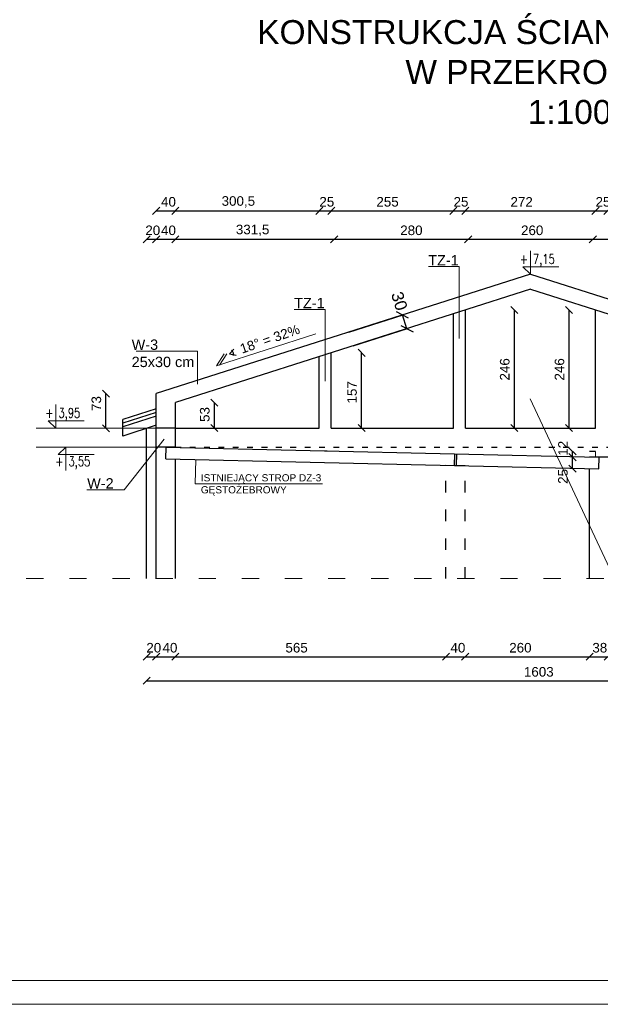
# Model space of a CAD drawing. Header units: millimetres. Extents: x 6528 to 149658, y 3342 to 12852.
# Tile 115 of 122: x 85911 to 87123, y 6029 to 8084. Entities that reach past the tile are written whole.
import ezdxf

# ---------------------------------------------------------------- set-up
doc = ezdxf.new("R2010")
doc.units = ezdxf.units.MM
doc.linetypes.add('ACAD_ISO03W100', pattern=[30, 12, -18])
doc.layers.add('&_opisy_100', color=51, linetype='Continuous', lineweight=20)
doc.layers.add('R-TAB', color=1, linetype='Continuous')
doc.styles.add('Romans', font='romans.shx', dxfattribs={"width": 0.75})
doc.styles.get("Standard").update_dxf_attribs({"font": 'arial.ttf'})
doc.dimstyles.new('ISO-25', dxfattribs={"dimtxt": 2.5, "dimasz": 2.5, "dimexe": 1.25, "dimexo": 0.625, "dimtad": 1, "dimtxsty": 'Standard', "dimcen": 2.5, "dimadec": 0, "dimazin": 0, "dimtfac": 1, "dimtmove": 0, "dimatfit": 3, "dimfxl": 1, "dimarcsym": 0})

# ---------------------------------------------------------------- blocks, each defined once
blk = doc.blocks.new('_Oblique')
at = {"color": 0, "linetype": 'ByBlock', "lineweight": -2}
blk.add_line((-0.5, -0.5), (0.5, 0.5), dxfattribs=at)
blk = doc.blocks.new('*D3143')
at = {"color": 0, "lineweight": -2, "transparency": 16777216}
blk.add_line((87065.1, 7171.1), (87065.1, 7183.1), dxfattribs=at)
at = {"layer": 'Defpoints', "color": 0, "transparency": 16777216}
for p in [(87065.1, 7183.1), (87100.7, 7183.1), (87112.9, 7171.1)]:
    blk.add_point(p, dxfattribs=at)
at = {"color": 0, "lineweight": -2, "transparency": 16777216, "xscale": 15, "yscale": 15, "zscale": 15}
for p, rotation in [((87065.1, 7183.1), 90), ((87065.1, 7171.1), 270)]:
    blk.add_blockref('_Oblique', p, dxfattribs=dict(at, rotation=rotation))
at = {"color": 0, "lineweight": 20, "transparency": 16777216, "insert": (87045.1, 7189.6), "char_height": 20, "attachment_point": 5, "rotation": 90}
blk.add_mtext('12', dxfattribs=at)
blk = doc.blocks.new('*D3144')
at = {"color": 0, "lineweight": -2, "transparency": 16777216}
blk.add_line((87065.1, 7147.1), (87065.1, 7171.1), dxfattribs=at)
at = {"layer": 'Defpoints', "color": 0, "transparency": 16777216}
for p in [(87065.1, 7171.1), (87100.7, 7171.1), (87112.7, 7147.1)]:
    blk.add_point(p, dxfattribs=at)
at = {"color": 0, "lineweight": -2, "transparency": 16777216, "xscale": 15, "yscale": 15, "zscale": 15}
for p, rotation in [((87065.1, 7171.1), 90), ((87065.1, 7147.1), 270)]:
    blk.add_blockref('_Oblique', p, dxfattribs=dict(at, rotation=rotation))
at = {"color": 0, "lineweight": 20, "transparency": 16777216, "insert": (87045.1, 7130.9), "char_height": 20, "attachment_point": 5, "rotation": 90}
blk.add_mtext('25', dxfattribs=at)
blk = doc.blocks.new('*D3145')
at = {"color": 0, "lineweight": -2, "transparency": 16777216}
blk.add_line((86175.8, 7625.7), (86195.8, 7625.7), dxfattribs=at)
at = {"layer": 'Defpoints', "color": 0, "transparency": 16777216}
for p in [(86195.8, 7625.7), (86175.8, 7273.8), (86195.8, 7274.5)]:
    blk.add_point(p, dxfattribs=at)
at = {"color": 0, "lineweight": -2, "transparency": 16777216, "xscale": 15, "yscale": 15, "zscale": 15, "rotation": 180}
blk.add_blockref('_Oblique', (86175.8, 7625.7), dxfattribs=at)
at = {"color": 0, "lineweight": -2, "transparency": 16777216, "xscale": 15, "yscale": 15, "zscale": 15}
blk.add_blockref('_Oblique', (86195.8, 7625.7), dxfattribs=at)
at = {"color": 0, "lineweight": 20, "transparency": 16777216, "insert": (86188.6, 7644.4), "char_height": 20, "attachment_point": 5}
blk.add_mtext('20', dxfattribs=at)
blk = doc.blocks.new('*D3146')
at = {"color": 0, "lineweight": -2, "transparency": 16777216}
blk.add_line((86195.8, 7625.7), (86235.8, 7625.7), dxfattribs=at)
at = {"layer": 'Defpoints', "color": 0, "transparency": 16777216}
for p in [(86235.8, 7625.7), (86195.8, 7273.8), (86235.8, 7274.5)]:
    blk.add_point(p, dxfattribs=at)
at = {"color": 0, "lineweight": -2, "transparency": 16777216, "xscale": 15, "yscale": 15, "zscale": 15, "rotation": 180}
blk.add_blockref('_Oblique', (86195.8, 7625.7), dxfattribs=at)
at = {"color": 0, "lineweight": -2, "transparency": 16777216, "xscale": 15, "yscale": 15, "zscale": 15}
blk.add_blockref('_Oblique', (86235.8, 7625.7), dxfattribs=at)
at = {"color": 0, "lineweight": 20, "transparency": 16777216, "insert": (86221.4, 7644.4), "char_height": 20, "attachment_point": 5}
blk.add_mtext('40', dxfattribs=at)
blk = doc.blocks.new('*D3147')
at = {"color": 0, "lineweight": -2, "transparency": 16777216}
blk.add_line((86235.8, 7625.7), (86567.3, 7625.7), dxfattribs=at)
at = {"layer": 'Defpoints', "color": 0, "transparency": 16777216}
for p in [(86567.3, 7625.7), (86567.3, 7515.4), (86235.8, 7273.8)]:
    blk.add_point(p, dxfattribs=at)
at = {"color": 0, "lineweight": -2, "transparency": 16777216, "xscale": 15, "yscale": 15, "zscale": 15, "rotation": 180}
blk.add_blockref('_Oblique', (86235.8, 7625.7), dxfattribs=at)
at = {"color": 0, "lineweight": -2, "transparency": 16777216, "xscale": 15, "yscale": 15, "zscale": 15}
blk.add_blockref('_Oblique', (86567.3, 7625.7), dxfattribs=at)
at = {"color": 0, "lineweight": 20, "transparency": 16777216, "insert": (86397.1, 7644.4), "char_height": 20, "attachment_point": 5}
blk.add_mtext('331,5', dxfattribs=at)
blk = doc.blocks.new('*D3148')
at = {"color": 0, "lineweight": -2, "transparency": 16777216}
blk.add_line((86567.3, 7625.7), (86847.3, 7625.7), dxfattribs=at)
at = {"layer": 'Defpoints', "color": 0, "transparency": 16777216}
for p in [(86847.3, 7625.7), (86567.3, 7515.4), (86847.3, 7514.8)]:
    blk.add_point(p, dxfattribs=at)
at = {"color": 0, "lineweight": -2, "transparency": 16777216, "xscale": 15, "yscale": 15, "zscale": 15, "rotation": 180}
blk.add_blockref('_Oblique', (86567.3, 7625.7), dxfattribs=at)
at = {"color": 0, "lineweight": -2, "transparency": 16777216, "xscale": 15, "yscale": 15, "zscale": 15}
blk.add_blockref('_Oblique', (86847.3, 7625.7), dxfattribs=at)
at = {"color": 0, "lineweight": 20, "transparency": 16777216, "insert": (86728.6, 7644.4), "char_height": 20, "attachment_point": 5}
blk.add_mtext('280', dxfattribs=at)
blk = doc.blocks.new('*D3149')
at = {"color": 0, "lineweight": -2, "transparency": 16777216}
blk.add_line((86847.3, 7625.7), (87107.3, 7625.7), dxfattribs=at)
at = {"layer": 'Defpoints', "color": 0, "transparency": 16777216}
for p in [(87107.3, 7625.7), (86847.3, 7515.4), (87107.3, 7514.8)]:
    blk.add_point(p, dxfattribs=at)
at = {"color": 0, "lineweight": -2, "transparency": 16777216, "xscale": 15, "yscale": 15, "zscale": 15, "rotation": 180}
blk.add_blockref('_Oblique', (86847.3, 7625.7), dxfattribs=at)
at = {"color": 0, "lineweight": -2, "transparency": 16777216, "xscale": 15, "yscale": 15, "zscale": 15}
blk.add_blockref('_Oblique', (87107.3, 7625.7), dxfattribs=at)
at = {"color": 0, "lineweight": 20, "transparency": 16777216, "insert": (86980.8, 7644.4), "char_height": 20, "attachment_point": 5}
blk.add_mtext('260', dxfattribs=at)
blk = doc.blocks.new('*D3150')
at = {"color": 0, "lineweight": -2, "transparency": 16777216}
blk.add_line((87107.3, 7625.7), (87387.3, 7625.7), dxfattribs=at)
at = {"layer": 'Defpoints', "color": 0, "transparency": 16777216}
for p in [(87387.3, 7625.7), (87107.3, 7515.4), (87387.3, 7515.4)]:
    blk.add_point(p, dxfattribs=at)
at = {"color": 0, "lineweight": -2, "transparency": 16777216, "xscale": 15, "yscale": 15, "zscale": 15, "rotation": 180}
blk.add_blockref('_Oblique', (87107.3, 7625.7), dxfattribs=at)
at = {"color": 0, "lineweight": -2, "transparency": 16777216, "xscale": 15, "yscale": 15, "zscale": 15}
blk.add_blockref('_Oblique', (87387.3, 7625.7), dxfattribs=at)
at = {"color": 0, "lineweight": 20, "transparency": 16777216, "insert": (87240.8, 7644.4), "char_height": 20, "attachment_point": 5}
blk.add_mtext('280', dxfattribs=at)
blk = doc.blocks.new('*D3154')
at = {"color": 0, "lineweight": -2, "transparency": 16777216}
blk.add_line((86175.8, 6754.5), (86195.8, 6754.5), dxfattribs=at)
at = {"layer": 'Defpoints', "color": 0, "transparency": 16777216}
for p in [(86175.8, 7385.7), (86195.8, 6882.1), (86195.8, 6754.5)]:
    blk.add_point(p, dxfattribs=at)
at = {"color": 0, "lineweight": -2, "transparency": 16777216, "xscale": 15, "yscale": 15, "zscale": 15, "rotation": 180}
blk.add_blockref('_Oblique', (86175.8, 6754.5), dxfattribs=at)
at = {"color": 0, "lineweight": -2, "transparency": 16777216, "xscale": 15, "yscale": 15, "zscale": 15}
blk.add_blockref('_Oblique', (86195.8, 6754.5), dxfattribs=at)
at = {"color": 0, "lineweight": 20, "transparency": 16777216, "insert": (86190.7, 6773.2), "char_height": 20, "attachment_point": 5}
blk.add_mtext('20', dxfattribs=at)
blk = doc.blocks.new('*D3155')
at = {"color": 0, "lineweight": -2, "transparency": 16777216}
blk.add_line((86195.8, 6754.5), (86235.8, 6754.5), dxfattribs=at)
at = {"layer": 'Defpoints', "color": 0, "transparency": 16777216}
for p in [(86195.8, 7385.7), (86235.8, 6882.1), (86235.8, 6754.5)]:
    blk.add_point(p, dxfattribs=at)
at = {"color": 0, "lineweight": -2, "transparency": 16777216, "xscale": 15, "yscale": 15, "zscale": 15, "rotation": 180}
blk.add_blockref('_Oblique', (86195.8, 6754.5), dxfattribs=at)
at = {"color": 0, "lineweight": -2, "transparency": 16777216, "xscale": 15, "yscale": 15, "zscale": 15}
blk.add_blockref('_Oblique', (86235.8, 6754.5), dxfattribs=at)
at = {"color": 0, "lineweight": 20, "transparency": 16777216, "insert": (86224.5, 6773.2), "char_height": 20, "attachment_point": 5}
blk.add_mtext('40', dxfattribs=at)
blk = doc.blocks.new('*D3156')
at = {"color": 0, "lineweight": -2, "transparency": 16777216}
blk.add_line((86235.8, 6754.5), (86800.8, 6754.5), dxfattribs=at)
at = {"layer": 'Defpoints', "color": 0, "transparency": 16777216}
for p in [(86235.8, 6882.1), (86800.8, 6882.1), (86800.8, 6754.5)]:
    blk.add_point(p, dxfattribs=at)
at = {"color": 0, "lineweight": -2, "transparency": 16777216, "xscale": 15, "yscale": 15, "zscale": 15, "rotation": 180}
blk.add_blockref('_Oblique', (86235.8, 6754.5), dxfattribs=at)
at = {"color": 0, "lineweight": -2, "transparency": 16777216, "xscale": 15, "yscale": 15, "zscale": 15}
blk.add_blockref('_Oblique', (86800.8, 6754.5), dxfattribs=at)
at = {"color": 0, "lineweight": 20, "transparency": 16777216, "insert": (86488.9, 6773.2), "char_height": 20, "attachment_point": 5}
blk.add_mtext('565', dxfattribs=at)
blk = doc.blocks.new('*D3157')
at = {"color": 0, "lineweight": -2, "transparency": 16777216}
blk.add_line((86800.8, 6754.5), (86840.8, 6754.5), dxfattribs=at)
at = {"layer": 'Defpoints', "color": 0, "transparency": 16777216}
for p in [(86800.8, 6882.1), (86840.8, 6882.1), (86840.8, 6754.5)]:
    blk.add_point(p, dxfattribs=at)
at = {"color": 0, "lineweight": -2, "transparency": 16777216, "xscale": 15, "yscale": 15, "zscale": 15, "rotation": 180}
blk.add_blockref('_Oblique', (86800.8, 6754.5), dxfattribs=at)
at = {"color": 0, "lineweight": -2, "transparency": 16777216, "xscale": 15, "yscale": 15, "zscale": 15}
blk.add_blockref('_Oblique', (86840.8, 6754.5), dxfattribs=at)
at = {"color": 0, "lineweight": 20, "transparency": 16777216, "insert": (86825.7, 6773.2), "char_height": 20, "attachment_point": 5}
blk.add_mtext('40', dxfattribs=at)
blk = doc.blocks.new('*D3158')
at = {"color": 0, "lineweight": -2, "transparency": 16777216}
blk.add_line((86840.8, 6754.5), (87100.8, 6754.5), dxfattribs=at)
at = {"layer": 'Defpoints', "color": 0, "transparency": 16777216}
for p in [(86840.8, 6882.1), (87100.8, 6882.1), (87100.8, 6754.5)]:
    blk.add_point(p, dxfattribs=at)
at = {"color": 0, "lineweight": -2, "transparency": 16777216, "xscale": 15, "yscale": 15, "zscale": 15, "rotation": 180}
blk.add_blockref('_Oblique', (86840.8, 6754.5), dxfattribs=at)
at = {"color": 0, "lineweight": -2, "transparency": 16777216, "xscale": 15, "yscale": 15, "zscale": 15}
blk.add_blockref('_Oblique', (87100.8, 6754.5), dxfattribs=at)
at = {"color": 0, "lineweight": 20, "transparency": 16777216, "insert": (86956.2, 6773.2), "char_height": 20, "attachment_point": 5}
blk.add_mtext('260', dxfattribs=at)
blk = doc.blocks.new('*D3159')
at = {"color": 0, "lineweight": -2, "transparency": 16777216}
blk.add_line((87100.8, 6754.5), (87138.8, 6754.5), dxfattribs=at)
at = {"layer": 'Defpoints', "color": 0, "transparency": 16777216}
for p in [(87100.8, 6882.1), (87138.8, 6882.1), (87138.8, 6754.5)]:
    blk.add_point(p, dxfattribs=at)
at = {"color": 0, "lineweight": -2, "transparency": 16777216, "xscale": 15, "yscale": 15, "zscale": 15, "rotation": 180}
blk.add_blockref('_Oblique', (87100.8, 6754.5), dxfattribs=at)
at = {"color": 0, "lineweight": -2, "transparency": 16777216, "xscale": 15, "yscale": 15, "zscale": 15}
blk.add_blockref('_Oblique', (87138.8, 6754.5), dxfattribs=at)
at = {"color": 0, "lineweight": 20, "transparency": 16777216, "insert": (87122, 6773.2), "char_height": 20, "attachment_point": 5}
blk.add_mtext('38', dxfattribs=at)
blk = doc.blocks.new('*D3165')
at = {"color": 0, "lineweight": -2, "transparency": 16777216}
blk.add_line((86175.8, 6704.5), (87778.8, 6704.5), dxfattribs=at)
at = {"layer": 'Defpoints', "color": 0, "transparency": 16777216}
for p in [(86175.8, 6882.1), (87778.8, 6882.1), (87778.8, 6704.5)]:
    blk.add_point(p, dxfattribs=at)
at = {"color": 0, "lineweight": -2, "transparency": 16777216, "xscale": 15, "yscale": 15, "zscale": 15, "rotation": 180}
blk.add_blockref('_Oblique', (86175.8, 6704.5), dxfattribs=at)
at = {"color": 0, "lineweight": -2, "transparency": 16777216, "xscale": 15, "yscale": 15, "zscale": 15}
blk.add_blockref('_Oblique', (87778.8, 6704.5), dxfattribs=at)
at = {"color": 0, "lineweight": 20, "transparency": 16777216, "insert": (86994.6, 6722.9), "char_height": 20, "attachment_point": 5}
blk.add_mtext('1603', dxfattribs=at)
blk = doc.blocks.new('*D3166')
at = {"color": 0, "lineweight": -2, "transparency": 16777216}
blk.add_line((86195.8, 7685.3), (86235.8, 7685.3), dxfattribs=at)
at = {"layer": 'Defpoints', "color": 0, "transparency": 16777216}
for p in [(86235.8, 7685.3), (86195.8, 7303.7), (86235.8, 7284.9)]:
    blk.add_point(p, dxfattribs=at)
at = {"color": 0, "lineweight": -2, "transparency": 16777216, "xscale": 15, "yscale": 15, "zscale": 15, "rotation": 180}
blk.add_blockref('_Oblique', (86195.8, 7685.3), dxfattribs=at)
at = {"color": 0, "lineweight": -2, "transparency": 16777216, "xscale": 15, "yscale": 15, "zscale": 15}
blk.add_blockref('_Oblique', (86235.8, 7685.3), dxfattribs=at)
at = {"color": 0, "lineweight": 20, "transparency": 16777216, "insert": (86221.4, 7703.9), "char_height": 20, "attachment_point": 5}
blk.add_mtext('40', dxfattribs=at)
blk = doc.blocks.new('*D3167')
at = {"color": 0, "lineweight": -2, "transparency": 16777216}
blk.add_line((86235.8, 7685.3), (86536.3, 7685.3), dxfattribs=at)
at = {"layer": 'Defpoints', "color": 0, "transparency": 16777216}
for p in [(86536.3, 7685.3), (86536.3, 7380.8), (86235.8, 7284.9)]:
    blk.add_point(p, dxfattribs=at)
at = {"color": 0, "lineweight": -2, "transparency": 16777216, "xscale": 15, "yscale": 15, "zscale": 15, "rotation": 180}
blk.add_blockref('_Oblique', (86235.8, 7685.3), dxfattribs=at)
at = {"color": 0, "lineweight": -2, "transparency": 16777216, "xscale": 15, "yscale": 15, "zscale": 15}
blk.add_blockref('_Oblique', (86536.3, 7685.3), dxfattribs=at)
at = {"color": 0, "lineweight": 20, "transparency": 16777216, "insert": (86367.3, 7703.9), "char_height": 20, "attachment_point": 5}
blk.add_mtext('300,5', dxfattribs=at)
blk = doc.blocks.new('*D3168')
at = {"color": 0, "lineweight": -2, "transparency": 16777216}
blk.add_line((86536.3, 7685.3), (86561.3, 7685.3), dxfattribs=at)
at = {"layer": 'Defpoints', "color": 0, "transparency": 16777216}
for p in [(86561.3, 7685.3), (86536.3, 7380.8), (86561.3, 7388.8)]:
    blk.add_point(p, dxfattribs=at)
at = {"color": 0, "lineweight": -2, "transparency": 16777216, "xscale": 15, "yscale": 15, "zscale": 15, "rotation": 180}
blk.add_blockref('_Oblique', (86536.3, 7685.3), dxfattribs=at)
at = {"color": 0, "lineweight": -2, "transparency": 16777216, "xscale": 15, "yscale": 15, "zscale": 15}
blk.add_blockref('_Oblique', (86561.3, 7685.3), dxfattribs=at)
at = {"color": 0, "lineweight": 20, "transparency": 16777216, "insert": (86552, 7703.9), "char_height": 20, "attachment_point": 5}
blk.add_mtext('25', dxfattribs=at)
blk = doc.blocks.new('*D3169')
at = {"color": 0, "lineweight": -2, "transparency": 16777216}
blk.add_line((86561.3, 7685.3), (86816.3, 7685.3), dxfattribs=at)
at = {"layer": 'Defpoints', "color": 0, "transparency": 16777216}
for p in [(86816.3, 7685.3), (86816.3, 7470.2), (86561.3, 7388.8)]:
    blk.add_point(p, dxfattribs=at)
at = {"color": 0, "lineweight": -2, "transparency": 16777216, "xscale": 15, "yscale": 15, "zscale": 15, "rotation": 180}
blk.add_blockref('_Oblique', (86561.3, 7685.3), dxfattribs=at)
at = {"color": 0, "lineweight": -2, "transparency": 16777216, "xscale": 15, "yscale": 15, "zscale": 15}
blk.add_blockref('_Oblique', (86816.3, 7685.3), dxfattribs=at)
at = {"color": 0, "lineweight": 20, "transparency": 16777216, "insert": (86678.8, 7703.9), "char_height": 20, "attachment_point": 5}
blk.add_mtext('255', dxfattribs=at)
blk = doc.blocks.new('*D3170')
at = {"color": 0, "lineweight": -2, "transparency": 16777216}
blk.add_line((86816.3, 7685.3), (86841.3, 7685.3), dxfattribs=at)
at = {"layer": 'Defpoints', "color": 0, "transparency": 16777216}
for p in [(86841.3, 7685.3), (86816.3, 7380.8), (86841.3, 7388.8)]:
    blk.add_point(p, dxfattribs=at)
at = {"color": 0, "lineweight": -2, "transparency": 16777216, "xscale": 15, "yscale": 15, "zscale": 15, "rotation": 180}
blk.add_blockref('_Oblique', (86816.3, 7685.3), dxfattribs=at)
at = {"color": 0, "lineweight": -2, "transparency": 16777216, "xscale": 15, "yscale": 15, "zscale": 15}
blk.add_blockref('_Oblique', (86841.3, 7685.3), dxfattribs=at)
at = {"color": 0, "lineweight": 20, "transparency": 16777216, "insert": (86832.1, 7703.9), "char_height": 20, "attachment_point": 5}
blk.add_mtext('25', dxfattribs=at)
blk = doc.blocks.new('*D3171')
at = {"color": 0, "lineweight": -2, "transparency": 16777216}
blk.add_line((86841.3, 7685.3), (87112.9, 7685.3), dxfattribs=at)
at = {"layer": 'Defpoints', "color": 0, "transparency": 16777216}
for p in [(87112.9, 7685.3), (86841.3, 7478.1), (87112.9, 7478.3)]:
    blk.add_point(p, dxfattribs=at)
at = {"color": 0, "lineweight": -2, "transparency": 16777216, "xscale": 15, "yscale": 15, "zscale": 15, "rotation": 180}
blk.add_blockref('_Oblique', (86841.3, 7685.3), dxfattribs=at)
at = {"color": 0, "lineweight": -2, "transparency": 16777216, "xscale": 15, "yscale": 15, "zscale": 15}
blk.add_blockref('_Oblique', (87112.9, 7685.3), dxfattribs=at)
at = {"color": 0, "lineweight": 20, "transparency": 16777216, "insert": (86958.8, 7703.9), "char_height": 20, "attachment_point": 5}
blk.add_mtext('272', dxfattribs=at)
blk = doc.blocks.new('*D3172')
at = {"color": 0, "lineweight": -2, "transparency": 16777216}
blk.add_line((87112.9, 7685.3), (87137.9, 7685.3), dxfattribs=at)
at = {"layer": 'Defpoints', "color": 0, "transparency": 16777216}
for p in [(87137.9, 7685.3), (87112.9, 7380.8), (87137.9, 7388.8)]:
    blk.add_point(p, dxfattribs=at)
at = {"color": 0, "lineweight": -2, "transparency": 16777216, "xscale": 15, "yscale": 15, "zscale": 15, "rotation": 180}
blk.add_blockref('_Oblique', (87112.9, 7685.3), dxfattribs=at)
at = {"color": 0, "lineweight": -2, "transparency": 16777216, "xscale": 15, "yscale": 15, "zscale": 15}
blk.add_blockref('_Oblique', (87137.9, 7685.3), dxfattribs=at)
at = {"color": 0, "lineweight": 20, "transparency": 16777216, "insert": (87128.6, 7703.9), "char_height": 20, "attachment_point": 5}
blk.add_mtext('25', dxfattribs=at)
blk = doc.blocks.new('*D3177')
at = {"color": 0, "lineweight": -2, "transparency": 16777216}
blk.add_line((86090.9, 7231.1), (86090.9, 7303.7), dxfattribs=at)
at = {"layer": 'Defpoints', "color": 0, "transparency": 16777216}
for p in [(86090.9, 7303.7), (86195.8, 7303.7), (86195.8, 7231.1)]:
    blk.add_point(p, dxfattribs=at)
at = {"color": 0, "lineweight": -2, "transparency": 16777216, "xscale": 15, "yscale": 15, "zscale": 15}
for p, rotation in [((86090.9, 7303.7), 90), ((86090.9, 7231.1), 270)]:
    blk.add_blockref('_Oblique', p, dxfattribs=dict(at, rotation=rotation))
at = {"color": 0, "transparency": 16777216, "insert": (86070.9, 7283), "char_height": 20, "attachment_point": 5, "rotation": 90}
blk.add_mtext('73', dxfattribs=at)
blk = doc.blocks.new('*D3178')
at = {"color": 0, "lineweight": -2, "transparency": 16777216}
blk.add_line((86317.2, 7231.9), (86317.2, 7284.9), dxfattribs=at)
at = {"layer": 'Defpoints', "color": 0, "transparency": 16777216}
for p in [(86235.8, 7284.9), (86317.2, 7284.9), (86235.8, 7231.9)]:
    blk.add_point(p, dxfattribs=at)
at = {"color": 0, "lineweight": -2, "transparency": 16777216, "xscale": 15, "yscale": 15, "zscale": 15}
for p, rotation in [((86317.2, 7284.9), 90), ((86317.2, 7231.9), 270)]:
    blk.add_blockref('_Oblique', p, dxfattribs=dict(at, rotation=rotation))
at = {"color": 0, "transparency": 16777216, "insert": (86297.2, 7260.1), "char_height": 20, "attachment_point": 5, "rotation": 90}
blk.add_mtext('53', dxfattribs=at)
blk = doc.blocks.new('*D3179')
at = {"color": 0, "lineweight": -2, "transparency": 16777216}
blk.add_line((86624.7, 7231.9), (86624.7, 7388.8), dxfattribs=at)
at = {"layer": 'Defpoints', "color": 0, "transparency": 16777216}
for p in [(86561.3, 7388.8), (86624.7, 7388.8), (86561.3, 7231.9)]:
    blk.add_point(p, dxfattribs=at)
at = {"color": 0, "lineweight": -2, "transparency": 16777216, "xscale": 15, "yscale": 15, "zscale": 15}
for p, rotation in [((86624.7, 7388.8), 90), ((86624.7, 7231.9), 270)]:
    blk.add_blockref('_Oblique', p, dxfattribs=dict(at, rotation=rotation))
at = {"color": 0, "transparency": 16777216, "insert": (86604.7, 7306.4), "char_height": 20, "attachment_point": 5, "rotation": 90}
blk.add_mtext('157', dxfattribs=at)
blk = doc.blocks.new('*D3180')
at = {"color": 0, "lineweight": -2, "transparency": 16777216}
blk.add_line((86943.6, 7231.9), (86943.6, 7478.1), dxfattribs=at)
at = {"layer": 'Defpoints', "color": 0, "transparency": 16777216}
for p in [(86841.3, 7478.1), (86943.6, 7478.1), (86880.2, 7231.9)]:
    blk.add_point(p, dxfattribs=at)
at = {"color": 0, "lineweight": -2, "transparency": 16777216, "xscale": 15, "yscale": 15, "zscale": 15}
for p, rotation in [((86943.6, 7478.1), 90), ((86943.6, 7231.9), 270)]:
    blk.add_blockref('_Oblique', p, dxfattribs=dict(at, rotation=rotation))
at = {"color": 0, "transparency": 16777216, "insert": (86923.6, 7354.3), "char_height": 20, "attachment_point": 5, "rotation": 90}
blk.add_mtext('246', dxfattribs=at)
blk = doc.blocks.new('*D3181')
at = {"color": 0, "lineweight": -2, "transparency": 16777216}
blk.add_line((87057.8, 7231.9), (87057.8, 7478.1), dxfattribs=at)
at = {"layer": 'Defpoints', "color": 0, "transparency": 16777216}
for p in [(86955.5, 7478.1), (87057.8, 7478.1), (86994.4, 7231.9)]:
    blk.add_point(p, dxfattribs=at)
at = {"color": 0, "lineweight": -2, "transparency": 16777216, "xscale": 15, "yscale": 15, "zscale": 15}
for p, rotation in [((87057.8, 7478.1), 90), ((87057.8, 7231.9), 270)]:
    blk.add_blockref('_Oblique', p, dxfattribs=dict(at, rotation=rotation))
at = {"color": 0, "transparency": 16777216, "insert": (87037.9, 7354.3), "char_height": 20, "attachment_point": 5, "rotation": 90}
blk.add_mtext('246', dxfattribs=at)
blk = doc.blocks.new('*D3227')
at = {"color": 0, "lineweight": -2, "transparency": 16777216}
for p, q in [((86598, 7432), (86711.5, 7468.2)), ((86719.4, 7439.2), (86710.3, 7467.8)), ((86607.2, 7403.4), (86720.6, 7439.6))]:
    blk.add_line(p, q, dxfattribs=at)
at = {"layer": 'Defpoints', "color": 0, "transparency": 16777216}
for p in [(86710.3, 7467.8), (86597.4, 7431.8), (86606.6, 7403.2)]:
    blk.add_point(p, dxfattribs=at)
at = {"color": 0, "lineweight": -2, "transparency": 16777216, "xscale": 20, "yscale": 20, "zscale": 20}
for p, rotation in [((86710.3, 7467.8), 107.6982489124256), ((86719.4, 7439.2), 287.6982489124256)]:
    blk.add_blockref('_Oblique', p, dxfattribs=dict(at, rotation=rotation))
at = {"color": 0, "lineweight": 20, "transparency": 16777216, "insert": (86703.4, 7496.8), "char_height": 25, "attachment_point": 5, "rotation": 287.6982}
blk.add_mtext('30', dxfattribs=at)

msp = doc.modelspace()

# ---------------------------------------------------------------- linework, layer by layer
at = {"layer": '&_opisy_100', "color": 0}
for points in [[(86977.318, 7602.031), (86977.318, 7553.034), (86961.254, 7568.067), (87036.125, 7568.067)], [(86977.318, 7602.031), (86977.318, 7553.034), (86961.254, 7568.067), (87036.125, 7568.067)], [(85986.496, 7280.901), (85986.496, 7231.904), (85970.433, 7246.937), (86045.304, 7246.937)], [(85986.496, 7280.901), (85986.496, 7231.904), (85970.433, 7246.937), (86045.304, 7246.937)], [(86007.394, 7142.907), (86007.394, 7191.904), (85991.331, 7176.871), (86066.202, 7176.871)], [(86007.394, 7142.907), (86007.394, 7191.904), (85991.331, 7176.871), (86066.202, 7176.871)]]:
    msp.add_lwpolyline(points, dxfattribs=at)
at = {"lineweight": 0}
for p, q in [((86828.412, 7568.692), (86764.138, 7568.709)), ((86548.398, 7479.337), (86484.124, 7479.355)), ((86321.589, 7361.325), (86529.089, 7428.746)), ((86153.628, 7392.45), (86282.176, 7392.485)), ((86321.589, 7361.325), (86337.963, 7386.612)), ((86327.921, 7363.382), (86342.963, 7386.612)), ((85945.29, 7231.904), (86195.818, 7231.904)), ((86215.818, 7231.904), (86221.818, 7231.904)), ((86128.795, 7102.964), (86212.386, 7208.594)), ((85945.29, 7191.904), (86195.818, 7191.904)), ((86541.055, 7184.07), (86553.055, 7184.07)), ((87112.948, 7171.064), (87112.948, 7183.064)), ((86800.818, 7154.315), (86840.818, 7153.385)), ((86050.669, 7102.964), (86128.795, 7102.999)), ((90751.303, 6079.067), (84911.303, 6079.067)), ((90801.303, 6029.067), (84861.303, 6029.067))]:
    msp.add_line(p, q, dxfattribs=at)
at = {"lineweight": 20}
for p, q in [((86828.412, 7568.692), (86828.412, 7419.039)), ((86548.398, 7479.337), (86548.398, 7329.685)), ((86282.176, 7392.485), (86282.176, 7323.091)), ((87179.336, 6859.855), (86976.617, 7293.019)), ((86277.293, 7115.08), (86278.486, 7166.448)), ((86277.293, 7115.08), (86542.749, 7115.08))]:
    msp.add_line(p, q, dxfattribs=at)
at = {"lineweight": 30}
for p, q in [((86977.318, 7553.034), (86195.818, 7303.652)), ((86977.318, 7553.034), (87758.818, 7303.652)), ((86977.318, 7521.544), (86235.818, 7284.926)), ((86977.318, 7521.544), (87718.818, 7284.926)), ((86816.304, 7231.904), (86816.304, 7470.163)), ((86841.304, 7231.904), (86841.304, 7478.141)), ((87112.85, 7231.904), (87112.85, 7478.294)), ((86349.086, 7386.95), (86357.765, 7396.791)), ((86349.086, 7386.95), (86362.89, 7383.596)), ((86536.055, 7231.904), (86536.289, 7380.809)), ((86561.299, 7231.904), (86561.299, 7388.789)), ((86561.318, 7339.904), (86561.318, 7355.904)), ((86195.818, 7231.14), (86195.818, 7303.652)), ((86235.818, 7191.904), (86235.818, 7284.926)), ((86195.818, 7272.162), (86125.818, 7249.824)), ((86195.818, 7264.289), (86125.818, 7241.951)), ((86195.818, 7256.416), (86125.818, 7234.079)), ((86125.818, 7215.185), (86125.818, 7249.824)), ((86195.818, 7237.522), (86125.818, 7215.185)), ((86175.818, 6917.571), (86175.818, 7231.904)), ((86195.818, 6917.571), (86195.818, 7231.904)), ((86235.818, 7231.904), (86195.818, 7231.904)), ((86235.818, 7231.904), (86536.055, 7231.904)), ((86561.299, 7231.904), (86816.304, 7231.904)), ((86841.304, 7231.904), (87112.85, 7231.904)), ((86235.818, 7191.904), (86195.818, 7191.904)), ((86215.818, 7191.904), (86215.28, 7167.83)), ((86215.818, 7191.904), (87119.818, 7170.904)), ((86818.818, 7153.85), (86819.375, 7177.837)), ((86822.818, 7153.85), (86823.375, 7177.837)), ((87112.948, 7183.064), (87100.686, 7183.071)), ((86215.818, 7167.904), (87119.818, 7146.904)), ((86235.818, 6917.571), (86235.818, 7167.44)), ((87138.818, 7170.904), (87100.818, 7170.904)), ((87119.818, 7146.904), (87120.375, 7170.891)), ((87100.818, 6917.571), (87100.818, 7147.346))]:
    msp.add_line(p, q, dxfattribs=at)
at = {"linetype": 'ACAD_ISO03W100', "lineweight": 30}
msp.add_line((86235.818, 7191.904), (87718.818, 7191.904), dxfattribs=at)
at = {"linetype": 'ACAD_ISO03W100', "lineweight": 30, "ltscale": 2}
for p, q in [((86800.818, 6917.571), (86800.818, 7154.315)), ((86840.818, 6917.571), (86840.818, 7153.385))]:
    msp.add_line(p, q, dxfattribs=at)
at = {"linetype": 'ACAD_ISO03W100', "lineweight": 0, "ltscale": 3}
msp.add_line((85834.49, 6917.571), (87969.393, 6917.571), dxfattribs=at)
at = {"lineweight": 30}
msp.add_arc((86349.086, 7386.95), 8.05, 333.163178, 63.163193, dxfattribs=at)

# ---------------------------------------------------------------- texts
at = {"layer": '&_opisy_100', "color": 0, "char_height": 20.25, "width": 420.63828, "attachment_point": 1, "rotation": 359.999998, "style": 'Romans'}
for s, insert in [('\\A1;+ 7,15', (86955.131, 7594.726)), ('\\A1;+ 3,95', (85964.31, 7273.596)), ('\\A1;+ 3,55', (85985.207, 7172.486))]:
    msp.add_mtext(s, dxfattribs=dict(at, insert=insert))
at = {"insert": (86368.386, 7405.816), "char_height": 20, "attachment_point": 1, "rotation": 19.281417}
msp.add_mtext_dynamic_manual_height_columns('18%%D = 32%', width=202.64367, gutter_width=12.5, heights=[0], dxfattribs=at)
at = {"insert": (86289.001, 7135.471), "char_height": 15, "attachment_point": 1}
msp.add_mtext_dynamic_manual_height_columns('\\A1;ISTNIEJĄCY STROP DZ-3\\PGĘSTOŻEBROWY ', width=305.42201, gutter_width=12.5, heights=[0], dxfattribs=at)
at = {"layer": 'R-TAB', "color": 0, "ltscale": 24}
for s, insert, char_height, width, attachment_point in [('\\pi79.84265;KONSTRUKCJA ŚCIANY SZCZYTOWEJ \\P\\pi389.30718;W PRZEKROJU  A-A\\P\\pi625.3065; 1:100', (86326.847, 8083.239), 50, 1441.47248, 1), ('TZ-1', (86827.485, 7592.871), 21.6, 490.72064, 3), ('TZ-1', (86547.471, 7503.516), 21.6, 490.72064, 3), ('W-3\\P25x30 cm', (86144.522, 7416.629), 21.6, 490.72064, 1), ('W-2', (86051.597, 7127.143), 21.6, 490.72064, 1), ('\\pi208.80059;AUTORZY DOKUMENTACJI:', (82613.343, 6409.607), 18, 747.89996, 1)]:
    msp.add_mtext(s, dxfattribs=dict(at, insert=insert, char_height=char_height, width=width, attachment_point=attachment_point))

# ---------------------------------------------------------------- dimensions: what is measured, and where the dimension line sits
at = {"lineweight": 20}
for base, p1, p2, picture, middle in [((86235.818, 7685.266), (86195.818, 7303.652), (86235.818, 7284.926), '*D3166', (86221.434, 7703.94)), ((86816.3037, 7685.2658), (86561.2995, 7388.7894), (86816.3037, 7470.1631), '*D3169', (86678.7691, 7703.9395)), ((86195.818, 7625.727), (86175.818, 7273.766), (86195.818, 7274.53), '*D3145', (86188.587, 7644.401)), ((86235.818, 7625.727), (86195.818, 7273.766), (86235.818, 7274.53), '*D3146', (86221.434, 7644.401)), ((86567.318, 7625.727), (86235.818, 7273.766), (86567.318, 7515.359), '*D3147', (86397.052, 7644.401)), ((86847.317, 7625.727), (86567.318, 7515.359), (86847.317, 7514.813), '*D3148', (86728.552, 7644.401)), ((87107.318, 7625.727), (86847.317, 7515.359), (87107.318, 7514.813), '*D3149', (86980.85, 7644.401)), ((87387.318, 7625.727), (87107.318, 7515.359), (87387.318, 7515.359), '*D3150', (87240.85, 7644.401)), ((86195.818, 6754.515), (86175.818, 7385.651), (86195.818, 6882.065), '*D3154', (86190.659, 6773.189)), ((86235.818, 6754.515), (86195.818, 7385.651), (86235.818, 6882.065), '*D3155', (86224.539, 6773.189)), ((87778.818, 6704.515), (86175.818, 6882.065), (87778.818, 6882.065), '*D3165', (86994.574, 6722.941)), ((86800.818, 6754.515), (86235.818, 6882.065), (86800.818, 6882.065), '*D3156', (86488.87, 6773.189)), ((86840.818, 6754.515), (86800.818, 6882.065), (86840.818, 6882.065), '*D3157', (86825.708, 6773.189)), ((87100.818, 6754.515), (86840.818, 6882.065), (87100.818, 6882.065), '*D3158', (86956.204, 6773.189)), ((87138.818, 6754.515), (87100.818, 6882.065), (87138.818, 6882.065), '*D3159', (87122.021, 6773.189))]:
    dim = msp.add_linear_dim(base=base, p1=p1, p2=p2, dimstyle='ISO-25', override={"dimtxt": 20, "dimasz": 15, "dimblk1": 'Oblique', "dimblk2": 'Oblique', "dimsah": 1, "dimse1": 1, "dimse2": 1, "dimtmove": 2}, dxfattribs=at)
    dim.commit()
    dim.dimension.update_dxf_attribs({"geometry": picture, "text_midpoint": middle, "dimtype": 160})
for base, p1, p2, text, picture, middle in [((86536.289, 7685.266), (86235.818, 7284.926), (86536.289, 7380.809), '300,5', '*D3167', (86367.259, 7703.94)), ((86561.299, 7685.266), (86536.289, 7380.809), (86561.299, 7388.789), '25', '*D3168', (86552.047, 7703.94)), ((86841.314, 7685.266), (86816.304, 7380.809), (86841.314, 7388.789), '25', '*D3170', (86832.061, 7703.94)), ((87112.85, 7685.266), (86841.304, 7478.141), (87112.85, 7478.294), '272', '*D3171', (86958.783, 7703.94)), ((87137.86, 7685.266), (87112.85, 7380.809), (87137.86, 7388.789), '25', '*D3172', (87128.607, 7703.94))]:
    dim = msp.add_linear_dim(base=base, p1=p1, p2=p2, text=text, dimstyle='ISO-25', override={"dimtxt": 20, "dimasz": 15, "dimblk1": 'Oblique', "dimblk2": 'Oblique', "dimsah": 1, "dimse1": 1, "dimse2": 1, "dimtmove": 2}, dxfattribs=at)
    dim.commit()
    dim.dimension.update_dxf_attribs({"geometry": picture, "text_midpoint": middle, "dimtype": 160})
for base, p1, p2, angle, override, picture, middle, dimtype in [((86710.272, 7467.818), (86606.568, 7403.235), (86597.447, 7431.815), 107.698249, {"dimtxt": 25, "dimasz": 20, "dimblk1": 'Oblique', "dimblk2": 'Oblique', "dimsah": 1, "dimtmove": 2}, '*D3227', (86703.382, 7496.773), 161), ((87065.096, 7183.071), (87112.948, 7171.064), (87100.686, 7183.071), 90, {"dimtxt": 20, "dimasz": 15, "dimdec": 0, "dimblk1": 'Oblique', "dimblk2": 'Oblique', "dimsah": 1, "dimse1": 1, "dimse2": 1, "dimtmove": 2}, '*D3143', (87045.106, 7189.552), 160)]:
    dim = msp.add_linear_dim(base=base, p1=p1, p2=p2, angle=angle, dimstyle='ISO-25', override=override, dxfattribs=at)
    dim.commit()
    dim.dimension.update_dxf_attribs({"geometry": picture, "text_midpoint": middle, "dimtype": dimtype})
for base, p1, p2, text, picture, middle in [((86943.632, 7478.141), (86880.214, 7231.904), (86841.304, 7478.141), '246', '*D3180', (86923.642, 7354.289)), ((87057.849, 7478.141), (86994.431, 7231.904), (86955.521, 7478.141), '246', '*D3181', (87037.859, 7354.289)), ((86624.717, 7388.789), (86561.299, 7231.904), (86561.299, 7388.789), '157', '*D3179', (86604.727, 7306.432)), ((86090.906, 7303.652), (86195.818, 7231.14), (86195.818, 7303.652), '73', '*D3177', (86070.916, 7282.955)), ((86317.174, 7284.926), (86235.818, 7231.904), (86235.818, 7284.926), '53', '*D3178', (86297.184, 7260.13))]:
    dim = msp.add_linear_dim(base=base, p1=p1, p2=p2, angle=90, text=text, dimstyle='ISO-25', override={"dimtxt": 20, "dimasz": 15, "dimblk1": 'Oblique', "dimblk2": 'Oblique', "dimsah": 1, "dimse1": 1, "dimse2": 1, "dimtmove": 2})
    dim.commit()
    dim.dimension.update_dxf_attribs({"geometry": picture, "text_midpoint": middle, "dimtype": 160})
dim = msp.add_linear_dim(base=(87065.096, 7171.064), p1=(87112.669, 7147.07), p2=(87100.686, 7171.064), angle=90, text='25', dimstyle='ISO-25', override={"dimtxt": 20, "dimasz": 15, "dimdec": 0, "dimblk1": 'Oblique', "dimblk2": 'Oblique', "dimsah": 1, "dimse1": 1, "dimse2": 1, "dimtmove": 2}, dxfattribs=at)
dim.commit()
dim.dimension.update_dxf_attribs({"geometry": '*D3144', "text_midpoint": (87045.106, 7130.877), "dimtype": 160})

doc.saveas('drawing.dxf')
